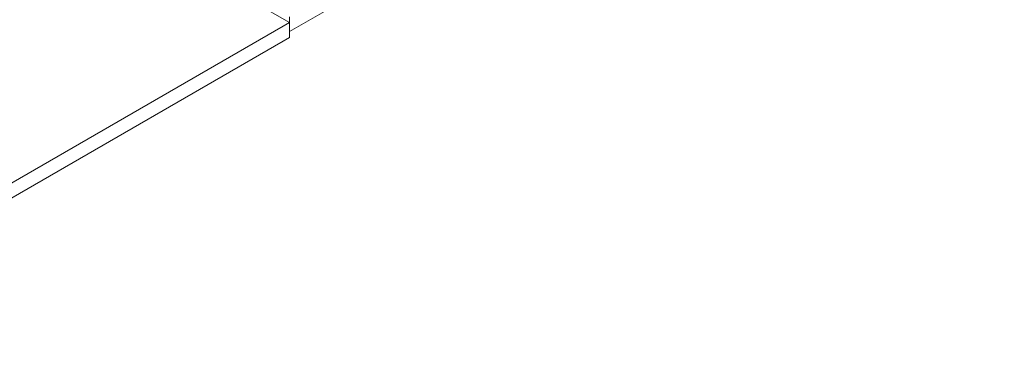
# Model space of a CAD drawing. Header units: metres. Extents: x 6.5 to 21.8, y 0.6 to 11.2.
# Tile 35 of 113: x 16.6 to 19.3, y 1.5 to 2.4. Entities that reach past the tile are written whole.
import ezdxf

# ---------------------------------------------------------------- set-up
doc = ezdxf.new("R2010")
doc.units = ezdxf.units.M
doc.layers.add('A-FLOR', color=7, linetype='Continuous', lineweight=5)

msp = doc.modelspace()

# ---------------------------------------------------------------- linework, layer by layer
at = {"layer": 'A-FLOR'}
for p, q in [((19.3101, 3.536), (17.3585, 2.4093)), ((17.3585, 2.4338), (16.2767, 3.0583)), ((17.3585, 2.4501), (17.3585, 2.3929)), ((15.8029, 1.5356), (17.3585, 2.4338)), ((17.3585, 2.3929), (15.8029, 1.4948))]:
    msp.add_line(p, q, dxfattribs=at)

doc.saveas('drawing.dxf')
